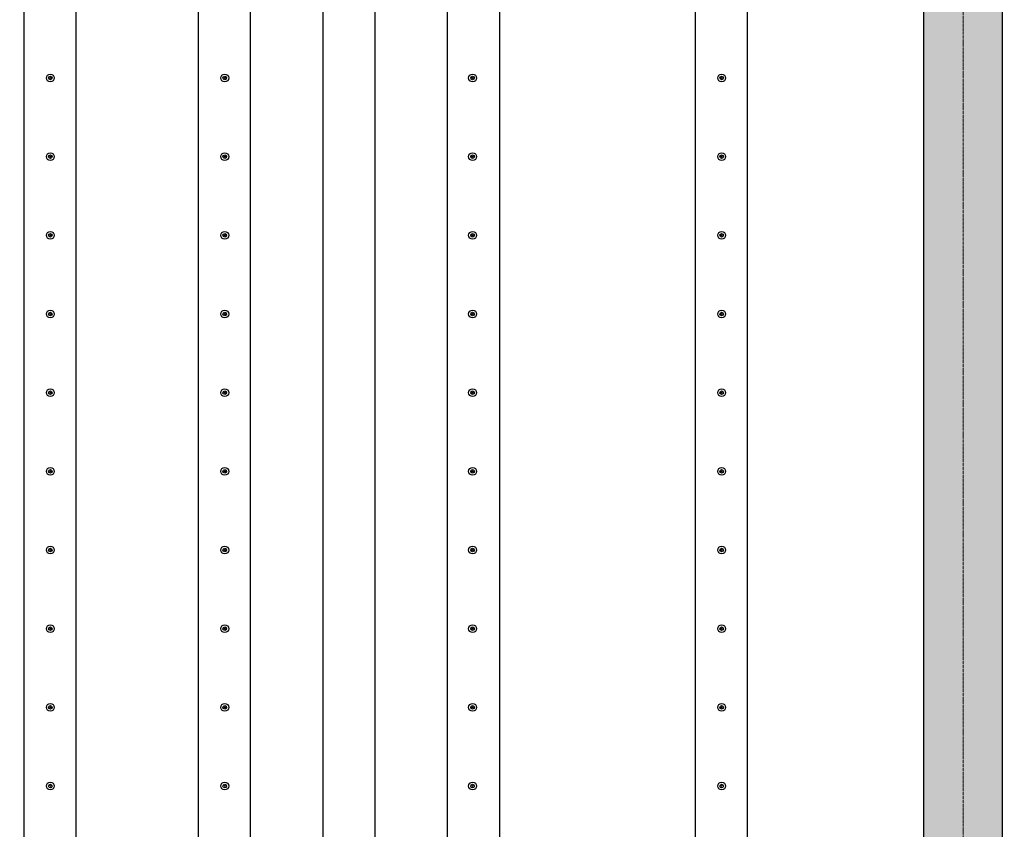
# Model space of a CAD drawing. Header units: millimetres. Extents: x -374129 to 1163271, y -112652 to 695637.
# Tile 47 of 256: x 15303 to 19057, y -38213 to -35126. Entities that reach past the tile are written whole.
import ezdxf
from ezdxf import colors
from ezdxf.entities.mleader import LeaderData, LeaderLine
from ezdxf.math import Vec2, Vec3

# ---------------------------------------------------------------- set-up
doc = ezdxf.new("R2010")
doc.units = ezdxf.units.MM
doc.linetypes.add('ACAD_ISO04W100', pattern=[30, 24, -3, 0, -3])
for name, color, linetype in [('KRT_kreskowanie', 252, 'Continuous'), ('KRT_opisy', 146, 'Continuous'), ('KRT_sciany', 2, 'Continuous'), ('KRT_technologia', 30, 'Continuous')]:
    doc.layers.add(name, color=color, linetype=linetype)
doc.layers.add('KRT_osie', color=55, linetype='ACAD_ISO04W100', lineweight=18)
doc.styles.add('WYMIAR', font='romans.shx', dxfattribs={"width": 0.8})

# ---------------------------------------------------------------- blocks, each defined once
blk = doc.blocks.new('sys napowietrzania')
at = {"layer": 'KRT_technologia', "linetype": 'Continuous', "transparency": 33554687, "elevation": -3130.26}
for points in [[(16538.28, -12485.01), (16538.28, -10582.71), (16538.28, -2349.21), (16338.28, -2349.21), (16338.28, -10582.71), (16338.28, -12485.01), (16438.28, -12485.01), (16538.28, -12485.01), (16535.11, -12495.38), (16438.28, -12495.38), (16341.45, -12495.38), (16338.28, -12485.01)], [(17203.28, -12485.01), (17203.28, -10582.71), (17203.28, -2349.21), (17003.28, -2349.21), (17003.28, -10582.71), (17003.28, -12485.01), (17103.28, -12485.01), (17203.28, -12485.01), (17200.11, -12495.38), (17103.28, -12495.38), (17006.45, -12495.38), (17003.28, -12485.01)], [(17678.28, -12485.01), (17678.28, -10582.71), (17678.28, -2349.21), (17478.28, -2349.21), (17478.28, -10582.71), (17478.28, -12485.01), (17578.28, -12485.01), (17678.28, -12485.01), (17675.11, -12495.38), (17578.28, -12495.38), (17481.45, -12495.38), (17478.28, -12485.01)], [(18153.28, -12485.01), (18153.28, -10582.71), (18153.28, -2349.21), (17953.28, -2349.21), (17953.28, -10582.71), (17953.28, -12485.01), (18053.28, -12485.01), (18153.28, -12485.01), (18150.11, -12495.38), (18053.28, -12495.38), (17956.45, -12495.38), (17953.28, -12485.01)], [(19098.28, -12485.01), (19098.28, -10582.71), (19098.28, -2349.21), (18898.28, -2349.21), (18898.28, -10582.71), (18898.28, -12485.01), (18998.28, -12485.01), (19098.28, -12485.01), (19095.11, -12495.38), (18998.28, -12495.38), (18901.45, -12495.38), (18898.28, -12485.01)]]:
    blk.add_lwpolyline(points, dxfattribs=at)
at = {"layer": 'KRT_technologia'}
for centre, radius in [((16439.78, -3260.34, -3130.26), 15), ((16439.78, -3260.34, -3130.26), 7), ((16439.78, -3260.34, -3130.26), 1.5), ((17104.78, -3260.34, -3130.26), 15), ((17104.78, -3260.34, -3130.26), 7), ((17104.78, -3260.34, -3130.26), 1.5), ((18049.78, -3260.34, -3130.26), 15), ((18049.78, -3260.34, -3130.26), 7), ((18049.78, -3260.34, -3130.26), 1.5), ((18999.62, -3260.34, -3130.26), 15), ((18999.62, -3260.34, -3130.26), 7), ((18999.62, -3260.34, -3130.26), 1.5), ((16439.78, -3560.34, -3130.26), 15), ((16439.78, -3560.34, -3130.26), 7), ((16439.78, -3560.34, -3130.26), 1.5), ((17104.78, -3560.34, -3130.26), 15), ((17104.78, -3560.34, -3130.26), 7), ((17104.78, -3560.34, -3130.26), 1.5), ((18049.78, -3560.34, -3130.26), 15), ((18049.78, -3560.34, -3130.26), 7), ((18049.78, -3560.34, -3130.26), 1.5), ((18999.62, -3560.34, -3130.26), 15), ((18999.62, -3560.34, -3130.26), 7), ((18999.62, -3560.34, -3130.26), 1.5), ((16439.78, -3860.34, -3130.26), 15), ((16439.78, -3860.34, -3130.26), 7), ((16439.78, -3860.34, -3130.26), 1.5), ((17104.78, -3860.34, -3130.26), 15), ((17104.78, -3860.34, -3130.26), 7), ((17104.78, -3860.34, -3130.26), 1.5), ((18049.78, -3860.34, -3130.26), 15), ((18049.78, -3860.34, -3130.26), 7), ((18049.78, -3860.34, -3130.26), 1.5), ((18999.62, -3860.34, -3130.26), 15), ((18999.62, -3860.34, -3130.26), 7), ((18999.62, -3860.34, -3130.26), 1.5), ((16439.78, -4160.34, -3130.26), 15), ((16439.78, -4160.34, -3130.26), 7), ((16439.78, -4160.34, -3130.26), 1.5), ((17104.78, -4160.34, -3130.26), 15), ((17104.78, -4160.34, -3130.26), 7), ((17104.78, -4160.34, -3130.26), 1.5), ((18049.78, -4160.34, -3130.26), 15), ((18049.78, -4160.34, -3130.26), 7), ((18049.78, -4160.34, -3130.26), 1.5), ((18999.62, -4160.34, -3130.26), 15), ((18999.62, -4160.34, -3130.26), 7), ((18999.62, -4160.34, -3130.26), 1.5), ((16439.78, -4460.34, -3130.26), 15), ((16439.78, -4460.34, -3130.26), 7), ((16439.78, -4460.34, -3130.26), 1.5), ((17104.78, -4460.34, -3130.26), 15), ((17104.78, -4460.34, -3130.26), 7), ((17104.78, -4460.34, -3130.26), 1.5), ((18049.78, -4460.34, -3130.26), 15), ((18049.78, -4460.34, -3130.26), 7), ((18049.78, -4460.34, -3130.26), 1.5), ((18999.62, -4460.34, -3130.26), 15), ((18999.62, -4460.34, -3130.26), 7), ((18999.62, -4460.34, -3130.26), 1.5), ((16439.78, -4760.34, -3130.26), 15), ((16439.78, -4760.34, -3130.26), 7), ((16439.78, -4760.34, -3130.26), 1.5), ((17104.78, -4760.34, -3130.26), 15), ((17104.78, -4760.34, -3130.26), 7), ((17104.78, -4760.34, -3130.26), 1.5), ((18049.78, -4760.34, -3130.26), 15), ((18049.78, -4760.34, -3130.26), 7), ((18049.78, -4760.34, -3130.26), 1.5), ((18999.62, -4760.34, -3130.26), 15), ((18999.62, -4760.34, -3130.26), 7), ((18999.62, -4760.34, -3130.26), 1.5), ((16439.78, -5060.34, -3130.26), 15), ((16439.78, -5060.34, -3130.26), 7), ((16439.78, -5060.34, -3130.26), 1.5), ((17104.78, -5060.34, -3130.26), 15), ((17104.78, -5060.34, -3130.26), 7), ((17104.78, -5060.34, -3130.26), 1.5), ((18049.78, -5060.34, -3130.26), 15), ((18049.78, -5060.34, -3130.26), 7), ((18049.78, -5060.34, -3130.26), 1.5), ((18999.62, -5060.34, -3130.26), 15), ((18999.62, -5060.34, -3130.26), 7), ((18999.62, -5060.34, -3130.26), 1.5), ((16439.78, -5360.34, -3130.26), 15), ((16439.78, -5360.34, -3130.26), 7), ((16439.78, -5360.34, -3130.26), 1.5), ((17104.78, -5360.34, -3130.26), 15), ((17104.78, -5360.34, -3130.26), 7), ((17104.78, -5360.34, -3130.26), 1.5), ((18049.78, -5360.34, -3130.26), 15), ((18049.78, -5360.34, -3130.26), 7), ((18049.78, -5360.34, -3130.26), 1.5), ((18999.62, -5360.34, -3130.26), 15), ((18999.62, -5360.34, -3130.26), 7), ((18999.62, -5360.34, -3130.26), 1.5), ((16439.78, -5660.34, -3130.26), 15), ((16439.78, -5660.34, -3130.26), 7), ((16439.78, -5660.34, -3130.26), 1.5), ((17104.78, -5660.34, -3130.26), 15), ((17104.78, -5660.34, -3130.26), 7), ((17104.78, -5660.34, -3130.26), 1.5), ((18049.78, -5660.34, -3130.26), 15), ((18049.78, -5660.34, -3130.26), 7), ((18049.78, -5660.34, -3130.26), 1.5), ((18999.62, -5660.34, -3130.26), 15), ((18999.62, -5660.34, -3130.26), 7), ((18999.62, -5660.34, -3130.26), 1.5), ((16439.78, -5960.34, -3130.26), 15), ((16439.78, -5960.34, -3130.26), 7), ((16439.78, -5960.34, -3130.26), 1.5), ((17104.78, -5960.34, -3130.26), 15), ((17104.78, -5960.34, -3130.26), 7), ((17104.78, -5960.34, -3130.26), 1.5), ((18049.78, -5960.34, -3130.26), 15), ((18049.78, -5960.34, -3130.26), 7), ((18049.78, -5960.34, -3130.26), 1.5), ((18999.62, -5960.34, -3130.26), 15), ((18999.62, -5960.34, -3130.26), 7), ((18999.62, -5960.34, -3130.26), 1.5)]:
    blk.add_circle(centre, radius, dxfattribs=at)

msp = doc.modelspace()

# ---------------------------------------------------------------- leaders
at = {"layer": 'KRT_opisy', "color": 1}
ml = msp.add_multileader_mtext('Standard', dxfattribs=at)
ml.set_content('\\C54;PODŁOGA TECHNICZNA Z KRAT TWORZYWOWYCH', style='WYMIAR')
ml.set_leader_properties()
ml.build(insert=Vec2(0, 0))
ml.multileader.update_dxf_attribs({"text_right_attachment_type": 6, "dogleg_length": 0.36, "arrow_head_size": 200, "scale": 100})
ctx = ml.context
ctx.base_point, ctx.scale, ctx.char_height, ctx.arrow_head_size, ctx.landing_gap_size, ctx.plane_origin = Vec3(-8902.3, -37930.41), 100, 200, 200, 9, Vec3(-43376.14, -121919.11)
ctx.right_attachment = 6
notes = []
notes.append((ctx, [(0, (1, 1, 0), (-8938.3, -37930.41), (1, 0), 36, [(1, [(-9717.75, -37260.04)], 0, [])])]))
ctx.mtext.insert, ctx.mtext.width, ctx.mtext.defined_height, ctx.mtext.flow_direction = Vec3(-8893.3, -37830.41), 3424.9477, 1400.46, 5
ctx.mtext.has_bg_fill, ctx.mtext.bg_color, ctx.mtext.bg_scale_factor, ctx.mtext.bg_transparency, ctx.mtext.use_window_bg_color = 1, -1027028792, 1.5, 0, 1
for ctx, leaders in notes:
    for number, flags, end, landing, length, lines in leaders:
        leader = LeaderData()
        leader.index, (leader.has_last_leader_line, leader.has_dogleg_vector, leader.attachment_direction) = number, flags
        leader.last_leader_point, leader.dogleg_vector, leader.dogleg_length = Vec3(end), Vec3(landing), length
        for number, points, colour, breaks in lines:
            line = LeaderLine()
            line.index, line.vertices, line.color, line.breaks = number, Vec3.list(points), colors.encode_raw_color(colour), breaks
            leader.lines.append(line)
        ctx.leaders.append(leader)

# ---------------------------------------------------------------- next in the draw order: hatches: boundary and pattern name
at = {"layer": 'KRT_kreskowanie'}
h = msp.add_hatch(dxfattribs=at)
h.set_pattern_fill('ANSI33', color=256, scale=20, style=0)
h.set_pattern_definition([(45, (-1e-05, 3009.36), (-89.80256, 89.80256), []), (45, (89.8, 3009.36), (-89.80256, 89.80256), [63.5, -31.75])])
h.paths.add_polyline_path([(6450, -33990.64), (12450, -33990.64), (12450, -46990.64), (12750, -46990.64), (12750, -33990.64), (18750, -33990.64), (18750, -46990.64), (19050, -46990.64), (19050, -33690.64), (-150, -33690.64), (-150, -46990.64), (150, -46990.64), (150, -33990.64), (6150, -33990.64), (6150, -46990.64), (6450, -46990.64)])

# ---------------------------------------------------------------- next in the draw order: linework, layer by layer
at = {"layer": 'KRT_osie', "ltscale": 0.5}
msp.add_line((18900, -27801.99), (18900, -48285.63), dxfattribs=at)
at = {"layer": 'KRT_sciany'}
for p, q in [((19050, -46990.64), (19050, -33690.64)), ((18750, -46990.64), (18750, -33990.64))]:
    msp.add_line(p, q, dxfattribs=at)

# ---------------------------------------------------------------- next in the draw order: block references
msp.add_blockref('sys napowietrzania', (-1019.98, -32087.66, 3070))

doc.saveas('drawing.dxf')
